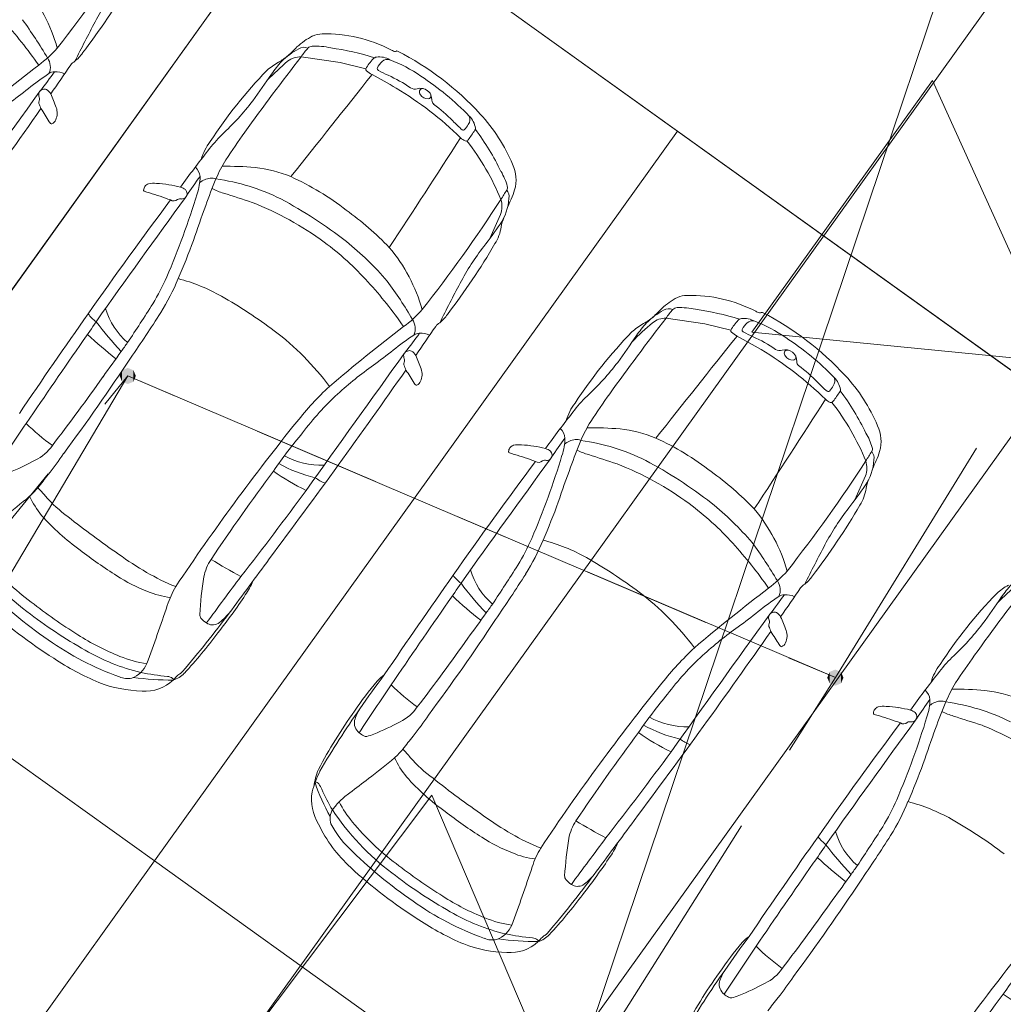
# Model space of a CAD drawing. Header units: metres. Extents: x 6541766 to 6542290, y 5894743 to 5895338.
# Tile 31 of 78: x 6541937.16 to 6541942.64, y 5895194.57 to 5895200.05. Entities that reach past the tile are written whole.
import ezdxf

# ---------------------------------------------------------------- set-up
doc = ezdxf.new("R2010")
doc.units = ezdxf.units.M
doc.linetypes.add('1.5_0.5', pattern=[2, 1.5, -0.5])
for name, color, linetype, lineweight in [('_dr_ścieki kd', 36, 'Continuous', 30), ('A-OZNACZENIA', 7, 'Continuous', 15), ('A-PZT', 4, 'Continuous', 9), ('IE - podklad', 8, 'Continuous', 9)]:
    doc.layers.add(name, color=color, linetype=linetype, lineweight=lineweight)
doc.layers.add('jezdnia', color=7, linetype='Continuous')
doc.layers.add('przewód kanalizacyjny', color=7, linetype='Continuous')

# ---------------------------------------------------------------- blocks, each defined once
blk = doc.blocks.new('blok - sanitarne pzt chelmza ng')
at = {"layer": 'przewód kanalizacyjny', "color": 34, "linetype": 'Continuous', "lineweight": 9}
for p in [(6542419.51, 5895132.49), (6542428.063, 5895157.928)]:
    blk.add_line(p, (6542454.28, 5895235.9), dxfattribs=at)
blk = doc.blocks.new('blok - podklad szary rfqfqw')
at = {"color": 8, "linetype": 'ByBlock', "lineweight": 9}
for p, q in [((6541938.7257, 5895199.8479), (6541938.942, 5895199.8166)), ((6541938.942, 5895199.8166), (6541939.0857, 5895199.7806)), ((6541940.7577, 5895198.3916), (6541940.9741, 5895198.3603)), ((6541940.9741, 5895198.3603), (6541941.1178, 5895198.3243))]:
    blk.add_line(p, q, dxfattribs=at)
for centre, radius, start, end in [((6541930.8256, 5895205.0321), 8.3171, 321.86618, 327.05635), ((6541936.4731, 5895199.6429), 0.9297, 15.8143, 40.1111), ((6541934.5045, 5895202.17), 3.7836, 322.5414, 329.744), ((6541938.8408, 5895199.3702), 1.4306, 142.1557, 151.9497), ((6541935.3175, 5895198.4551), 2.3664, 34.6604, 42.3984), ((6541935.1499, 5895198.572), 2.5081, 30.4027, 36.2307), ((6541952.0191, 5895192.488), 16.2977, 152.38301, 153.25204), ((6541938.9841, 5895199.5939), 0.4182, 117.8651, 132.4463), ((6541938.8414, 5895199.8511), 0.1242, 89.3876, 115.1608), ((6541938.857, 5895199.1695), 0.806, 62.8831, 91.0116), ((6541936.8607, 5895200.3434), 0.6759, 306.6272, 318.5863), ((6541937.7462, 5895200.82), 1.3248, 313.193, 316.1665), ((6541938.7412, 5895199.8484), 0.0527, 64.9374, 123.6119), ((6541939.0042, 5895199.6686), 0.3313, 136.6022, 147.2258), ((6541938.7895, 5895199.8697), 0.0372, 93.5481, 134.4924), ((6541938.8024, 5895199.492), 0.4151, 77.8333, 92.0894), ((6541938.6735, 5895198.3724), 1.5405, 72.5844, 81.9257), ((6541937.2394, 5895199.7904), 0.0895, 335.9925, 34.6225), ((6541937.3335, 5895199.9884), 0.2115, 308.57, 325.5609), ((6541949.4451, 5895191.514), 13.578, 142.13643, 144.35281), ((6541938.4316, 5895200.1226), 0.348, 298.8137, 309.5028), ((6541938.8964, 5895199.5426), 0.3954, 117.7941, 135.0941), ((6541938.7233, 5895199.7297), 0.1182, 88.842, 128.3006), ((6541939.1513, 5895199.8129), 0.0338, 100.8259, 135.8492), ((6541939.1596, 5895199.7233), 0.1238, 61.0521, 96.8218), ((6541939.3094, 5895200.0522), 0.1859, 242.7824, 249.7674), ((6541939.2481, 5895199.8919), 0.0144, 258.054, 300.8235), ((6541939.259, 5895199.872), 0.00831, 63.1718, 114.7213), ((6541938.5104, 5895198.4159), 1.6455, 42.5612, 62.7938), ((6541942.728, 5895192.5967), 9.042, 127.17856, 130.53779), ((6541498.2283, 5895501.5806), 532.8968, 325.486454, 325.507581), ((6541937.5194, 5895199.7394), 0.0996, 122.8751, 140.5901), ((6541938.8043, 5895199.4615), 0.411, 119.9081, 131.0514), ((6541939.7594, 5895198.5152), 1.7146, 130.3186, 135.425), ((6541939.2404, 5895199.267), 0.8349, 138.3678, 144.519), ((6541939.3167, 5895199.6532), 0.2638, 135.9814, 151.1173), ((6541939.1597, 5895199.7817), 0.0108, 157.5747, 246.8018), ((6541939.2511, 5895199.7372), 0.1125, 130.9944, 154.3477), ((6541939.2064, 5895199.7911), 0.0425, 72.0732, 133.262), ((6541938.9106, 5895199.0411), 0.8487, 55.4943, 68.6532), ((6541938.0878, 5895198.5782), 1.4036, 123.1053, 128.8931), ((6541934.3808, 5895201.904), 3.6618, 322.1782, 324.2356), ((6541937.352, 5895199.7113), 0.0526, 89.8089, 125.7679), ((6541937.3628, 5895199.6629), 0.1015, 63.1265, 96.011), ((6541940.4376, 5895197.9323), 2.6466, 135.9816, 146.952), ((6541934.6472, 5895202.3808), 4.7145, 323.8874, 326.1038), ((6542223.8601, 5894973.0674), 363.952, 141.476739, 141.591013), ((6541939.0937, 5895199.777), 0.0088, 155.8444, 237.097), ((6541939.3535, 5895200.1284), 0.4458, 233.5991, 238.4586), ((6541935.5692, 5895193.2487), 7.4067, 60.16151, 61.35051), ((6541939.6279, 5895200.6487), 0.9961, 241.6842, 245.1664), ((6541938.919, 5895199.0813), 0.7243, 54.9751, 66.349), ((6541938.5486, 5895198.4444), 1.546, 43.9571, 56.9682), ((6541938.2412, 5895197.9883), 1.9662, 45.7503, 58.9825), ((6541939.3577, 5895199.7113), 0.0435, 238.119, 288.635), ((6542164.9144, 5895035.7861), 280.4904, 144.25288, 144.444417), ((6541935.2913, 5895202.0693), 3.0695, 305.9992, 308.6077), ((6541937.2921, 5895199.6377), 0.028, 103.8517, 199), ((6541937.1723, 5895199.5956), 0.099, 12.0203, 19.4906), ((6541937.2968, 5895199.6414), 0.0261, 64.8381, 115.8236), ((6541937.2801, 5895199.6151), 0.0571, 26.6144, 60.8924), ((6541936.6295, 5895199.3123), 0.7747, 19.0916, 25.0804), ((6541939.3895, 5895199.6095), 0.0632, 50.6119, 106.4846), ((6541939.4156, 5895199.6547), 0.0319, 172.6381, 215.0963), ((6541939.4024, 5895199.6509), 0.02, 83.3652, 157.0964), ((6541939.4317, 5895199.6656), 0.0514, 214.7228, 270.8567), ((6541939.4029, 5895199.6185), 0.048, 10.6052, 56.2407), ((6541939.4323, 5895199.6306), 0.0164, 270.8398, 10.8309), ((6541939.2816, 5895199.5913), 0.1722, 4.773, 12.0486), ((6541937.2873, 5895199.5938), 0.0227, 155.6805, 194.9375), ((6541936.5901, 5895199.3109), 0.73, 19.8844, 22.3084), ((6541937.2469, 5895199.6135), 0.0223, 332.294, 6.7955), ((6541937.2753, 5895199.535), 0.0916, 335.338, 19.6229), ((6541937.2904, 5895200.4889), 1.4644, 312.8019, 322.7354), ((6541939.4836, 5895199.6066), 0.0303, 181.6831, 228.1178), ((6541938.9088, 5895198.8453), 0.9237, 44.3266, 53.1057), ((6541903.1685, 5895223.4258), 41.629, 323.23114, 325.01808), ((6541935.5935, 5895198.4345), 2.0243, 31.3022, 33.7524), ((6541939.618, 5895199.4988), 0.0473, 324.0072, 23.2406), ((6541939.5778, 5895199.4324), 0.1194, 8.9431, 45.4737), ((6541939.0181, 5895198.8768), 0.9599, 22.8174, 42.7972), ((6541937.3636, 5895199.5107), 0.0473, 211.1122, 225.7083), ((6541937.3351, 5895199.4808), 0.00607, 221.3395, 290.3346), ((6541937.323, 5895199.5104), 0.0381, 291.9655, 338.9367), ((6541940.1052, 5895200.004), 0.7418, 223.7776, 229.3512), ((6541939.4987, 5895199.565), 0.1835, 318.1155, 329.1809), ((6541938.7447, 5895198.9326), 0.6657, 133.6215, 143.9412), ((6541942.9723, 5895196.183), 5.597, 144.5769, 146.4868), ((6541939.628, 5895199.4485), 0.00955, 230.9943, 320.6399), ((6541944.5008, 5895195.9834), 5.9201, 144.29675, 144.92223), ((6541939.6799, 5895199.4474), 0.0162, 326.0264, 12.6783), ((6541938.5655, 5895198.5962), 1.4123, 25.6847, 36.8524), ((6541938.4475, 5895199.1977), 0.2895, 142.0881, 164.3172), ((6541889.0004, 5895231.8465), 60.1219, 326.639974, 327.334546), ((6541939.6708, 5895199.4541), 0.0812, 224.8753, 247.072), ((6541939.644, 5895199.3917), 0.0134, 248.4793, 333.0163), ((6541938.5691, 5895198.5375), 1.369, 22.1141, 37.9401), ((6541942.9177, 5895195.6137), 5.9971, 141.77447, 144.19749), ((6541938.921, 5895198.8899), 0.7249, 148.0666, 157.5048), ((6541938.3148, 5895197.5167), 1.7212, 84.8565, 90.9939), ((6541939.7222, 5895199.1628), 0.2001, 343.5537, 25.5022), ((6541939.5733, 5895198.1131), 1.769, 142.8915, 147.1095), ((6541938.0721, 5895199.1688), 0.0912, 7.2377, 45.1792), ((6541937.8631, 5895199.1829), 0.2995, 340.824, 359.504), ((6541938.3872, 5895198.4926), 0.743, 67.7311, 83.6671), ((6541938.0346, 5895197.7856), 1.5319, 52.0544, 65.5476), ((6541939.5792, 5895199.0489), 0.3042, 15.0566, 31.6028), ((6541937.8907, 5895199.1019), 0.0425, 145.5434, 174.7872), ((6541937.8877, 5895199.1028), 0.0396, 108.5071, 144.2294), ((6541937.9024, 5895199.0215), 0.1219, 81.9082, 102.8927), ((6541937.9132, 5895198.7314), 0.4108, 79.3998, 89.1213), ((6541937.9016, 5895198.5449), 0.5968, 75.2211, 81.5993), ((6541938.2368, 5895199.0496), 0.1237, 98.2625, 128.1216), ((6541940.5286, 5895198.2041), 2.4727, 157.0752, 160.7612), ((6541938.2247, 5895199.1005), 0.0718, 68.3038, 94.561), ((6541938.0985, 5895198.0332), 1.1442, 63.3416, 82.3301), ((6541939.8475, 5895199.1194), 0.0269, 328.5386, 18.4885), ((6541937.854, 5895199.1042), 0.00586, 164.7324, 258.8663), ((6541938.282, 5895200.3712), 1.3431, 251.3648, 252.6388), ((6541937.4154, 5895197.4957), 1.6602, 69.4391, 73.7045), ((6541933.9546, 5895200.3486), 4.3778, 336.7681, 343.2174), ((6541938.036, 5895199.0531), 0.0711, 50.5586, 75.4413), ((6541938.0592, 5895199.0859), 0.0312, 317.6097, 45.1782), ((6541938.4056, 5895199.4659), 0.394, 243.415, 253.5176), ((6541933.8315, 5895184.9854), 14.7919, 71.79494, 72.44171), ((6541935.9902, 5895201.5041), 4.5618, 327.4968, 328.2759), ((6541939.8268, 5895199.0695), 0.0565, 349.6428, 39.4935), ((6541939.5397, 5895199.2132), 0.3895, 335.9834, 344.0436), ((6541957.2765, 5895184.6144), 24.0839, 143.17343, 145.03538), ((6541983.9889, 5895165.5005), 56.8682, 143.82788, 144.68798), ((6541938.0156, 5895199.0753), 0.0304, 235.7462, 313.3106), ((6541938.0507, 5895199.0284), 0.0286, 72.6787, 119.8555), ((6541938.0614, 5895199.0837), 0.0281, 265.6326, 317.9046), ((6541943.3576, 5895197.0919), 5.5114, 159.5356, 161.6852), ((6541937.7921, 5895197.3676), 1.7952, 53.7439, 68.4093), ((6541937.4603, 5895196.8801), 2.4617, 51.9653, 62.1071), ((6541932.8576, 5895203.5758), 8.3171, 321.86618, 327.05635), ((6541939.6063, 5895199.073), 0.2764, 325.253, 357.1682), ((6541939.7137, 5895199.014), 0.1297, 340.0721, 17.4278), ((6541940.3262, 5895198.838), 0.4822, 153.2909, 159.3899), ((6541937.9537, 5895197.5745), 1.7494, 43.8106, 54.2161), ((6541936.2358, 5895200.4809), 3.9041, 335.082, 337.2296), ((6541936.8748, 5895200.9767), 3.6058, 322.6997, 325.1346), ((6541940.0995, 5895198.8499), 0.2652, 157.5103, 169.0816), ((6541939.6104, 5895198.9319), 0.2309, 327.3373, 352.0917), ((6541934.066, 5895200.3309), 4.3302, 336.6155, 339.6317), ((6541937.8841, 5895197.5024), 1.6322, 41.9991, 53.5481), ((6541937.8351, 5895197.4122), 1.812, 40.8781, 50.933), ((6541936.5365, 5895200.7137), 3.7836, 322.5414, 329.744), ((6541938.5051, 5895198.1866), 0.9297, 15.8143, 40.1111), ((6541940.8729, 5895197.914), 1.4306, 142.1557, 151.9497), ((6541936.8166, 5895199.131), 1.2676, 328.6841, 336.3133), ((6541936.914, 5895199.0708), 1.2162, 327.8362, 337.8511), ((6541937.7724, 5895197.6005), 1.0467, 60.8709, 75.162), ((6541937.3495, 5895196.9989), 2.3664, 34.6604, 42.3984), ((6541937.182, 5895197.1157), 2.5081, 30.4027, 36.2307), ((6541954.0511, 5895191.0317), 16.2977, 152.38301, 153.25204), ((6541927.1465, 5895205.315), 12.7457, 326.36854, 327.52893), ((6541936.7517, 5895195.86), 3.0642, 53.4613, 60.0411), ((6541941.0161, 5895198.1376), 0.4182, 117.8651, 132.4463), ((6541940.8735, 5895198.3948), 0.1242, 89.3876, 115.1608), ((6541940.8891, 5895197.7132), 0.806, 62.8831, 91.0116), ((6541964.345, 5895179.4912), 32.8129, 144.77729, 145.95425), ((6541937.7122, 5895198.5438), 0.2146, 216.4669, 233.1654), ((6541938.0178, 5895198.5569), 0.3971, 196.1566, 229.2969), ((6541931.8451, 5895202.2782), 7.2146, 325.28726, 327.70318), ((6541938.8927, 5895198.8871), 0.6759, 306.6272, 318.5863), ((6541939.3656, 5895198.5321), 0.2115, 308.57, 325.5609), ((6541940.9284, 5895198.0863), 0.3954, 117.7941, 135.0941), ((6541939.7782, 5895199.3637), 1.3248, 313.193, 316.1665), ((6541940.7732, 5895198.3922), 0.0527, 64.9374, 123.6119), ((6541941.0362, 5895198.2123), 0.3313, 136.6022, 147.2258), ((6541940.8216, 5895198.4134), 0.0372, 93.5481, 134.4924), ((6541940.8344, 5895198.0357), 0.4151, 77.8333, 92.0894), ((6541940.7055, 5895196.9162), 1.5405, 72.5844, 81.9257), ((6541941.3415, 5895198.596), 0.1859, 242.7824, 249.7674), ((6541941.2802, 5895198.4356), 0.0144, 258.054, 300.8235), ((6541941.291, 5895198.4157), 0.00831, 63.1718, 114.7213), ((6541940.5425, 5895196.9596), 1.6455, 42.5612, 62.7938), ((6541933.5733, 5895201.0499), 4.8222, 324.7715, 326.2664), ((6541938.9379, 5895199.3799), 1.6882, 216.656, 224.0159), ((6541939.2715, 5895198.3341), 0.0895, 335.9925, 34.6225), ((6541939.5515, 5895198.2831), 0.0996, 122.8751, 140.5901), ((6541951.4772, 5895190.0577), 13.578, 142.13643, 144.35281), ((6541940.8363, 5895198.0052), 0.411, 119.9081, 131.0514), ((6541941.7915, 5895197.0589), 1.7146, 130.3186, 135.425), ((6541941.2724, 5895197.8107), 0.8349, 138.3678, 144.519), ((6541940.4637, 5895198.6663), 0.348, 298.8137, 309.5028), ((6541940.7553, 5895198.2735), 0.1182, 88.842, 128.3006), ((6541941.3487, 5895198.1969), 0.2638, 135.9814, 151.1173), ((6541941.1833, 5895198.3567), 0.0338, 100.8259, 135.8492), ((6541941.1917, 5895198.267), 0.1238, 61.0521, 96.8218), ((6541941.2831, 5895198.2809), 0.1125, 130.9944, 154.3477), ((6541941.2385, 5895198.3348), 0.0425, 72.0732, 133.262), ((6541940.9427, 5895197.5848), 0.8487, 55.4943, 68.6532), ((6541937.6197, 5895197.0668), 1.5781, 36.8029, 52.6951), ((6541944.76, 5895191.1404), 9.042, 127.17856, 130.53779), ((6541936.4129, 5895200.4477), 3.6618, 322.1782, 324.2356), ((6541939.384, 5895198.255), 0.0526, 89.8089, 125.7679), ((6541500.2604, 5895500.1243), 532.8968, 325.486454, 325.507581), ((6541939.3948, 5895198.2066), 0.1015, 63.1265, 96.011), ((6541942.4696, 5895196.476), 2.6466, 135.9816, 146.952), ((6541941.1258, 5895198.3207), 0.0088, 155.8444, 237.097), ((6541941.3856, 5895198.6722), 0.4458, 233.5991, 238.4586), ((6541941.1917, 5895198.3255), 0.0108, 157.5747, 246.8018), ((6541941.6599, 5895199.1924), 0.9961, 241.6842, 245.1664), ((6542004.2118, 5895152.0762), 81.1328, 145.295802, 145.691803), ((6541939.1554, 5895200.0328), 2.371, 226.906, 231.9561), ((6541948.2385, 5895190.744), 12.8938, 144.36723, 144.63475), ((6541940.1199, 5895197.1219), 1.4036, 123.1053, 128.8931), ((6541936.6793, 5895200.9245), 4.7145, 323.8874, 326.1038), ((6542225.8922, 5894971.6111), 363.952, 141.476739, 141.591013), ((6541937.6012, 5895191.7924), 7.4067, 60.16151, 61.35051), ((6541940.951, 5895197.625), 0.7243, 54.9751, 66.349), ((6541940.5807, 5895196.9881), 1.546, 43.9571, 56.9682), ((6541919.7478, 5895211.074), 22.1066, 323.95539, 324.40487), ((6542166.9465, 5895034.3299), 280.4904, 144.25288, 144.444417), ((6541937.3233, 5895200.613), 3.0695, 305.9992, 308.6077), ((6541939.3241, 5895198.1814), 0.028, 103.8517, 199), ((6541939.3288, 5895198.1851), 0.0261, 64.8381, 115.8236), ((6541939.3121, 5895198.1588), 0.0571, 26.6144, 60.8924), ((6541940.2733, 5895196.532), 1.9662, 45.7503, 58.9825), ((6541941.3897, 5895198.2551), 0.0435, 238.119, 288.635), ((6541941.4215, 5895198.1533), 0.0632, 50.6119, 106.4846), ((6541941.4477, 5895198.1984), 0.0319, 172.6381, 215.0963), ((6541941.4345, 5895198.1947), 0.02, 83.3652, 157.0964), ((6541941.435, 5895198.1622), 0.048, 10.6052, 56.2407), ((6541927.5129, 5895204.962), 12.3068, 323.47889, 326.50201), ((6541939.3194, 5895198.1376), 0.0227, 155.6805, 194.9375), ((6541939.2043, 5895198.1393), 0.099, 12.0203, 19.4906), ((6541939.279, 5895198.1573), 0.0223, 332.294, 6.7955), ((6541938.6615, 5895197.856), 0.7747, 19.0916, 25.0804), ((6541939.3225, 5895199.0326), 1.4644, 312.8019, 322.7354), ((6541941.4638, 5895198.2093), 0.0514, 214.7228, 270.8567), ((6541941.4643, 5895198.1743), 0.0164, 270.8398, 10.8309), ((6541941.3137, 5895198.1351), 0.1722, 4.773, 12.0486), ((6541941.5156, 5895198.1503), 0.0303, 181.6831, 228.1178), ((6541905.2006, 5895221.9696), 41.629, 323.23114, 325.01808), ((6541940.3717, 5895196.3816), 2.1457, 125.4419, 132.2665), ((6541938.6221, 5895197.8546), 0.73, 19.8844, 22.3084), ((6541937.6255, 5895196.9782), 2.0243, 31.3022, 33.7524), ((6541939.3074, 5895198.0787), 0.0916, 335.338, 19.6229), ((6541940.9408, 5895197.389), 0.9237, 44.3266, 53.1057), ((6541927.2757, 5895205.3871), 12.6747, 322.56705, 324.71833), ((6541939.3957, 5895198.0544), 0.0473, 211.1122, 225.7083), ((6541939.355, 5895198.0542), 0.0381, 291.9655, 338.9367), ((6541942.1373, 5895198.5477), 0.7418, 223.7776, 229.3512), ((6541941.6501, 5895198.0425), 0.0473, 324.0072, 23.2406), ((6541941.6099, 5895197.9761), 0.1194, 8.9431, 45.4737), ((6541941.0502, 5895197.4205), 0.9599, 22.8174, 42.7972), ((6541940.0741, 5895196.7341), 1.7468, 132.9801, 141.7556), ((6541939.3672, 5895198.0245), 0.00607, 221.3395, 290.3346), ((6541941.66, 5895197.9923), 0.00955, 230.9943, 320.6399), ((6541941.5308, 5895198.1087), 0.1835, 318.1155, 329.1809), ((6541946.5328, 5895194.5271), 5.9201, 144.29675, 144.92223), ((6541941.712, 5895197.9911), 0.0162, 326.0264, 12.6783), ((6541940.5975, 5895197.1399), 1.4123, 25.6847, 36.8524), ((6541939.9499, 5895196.852), 1.5138, 132.4256, 143.4498), ((6541940.4796, 5895197.7415), 0.2895, 142.0881, 164.3172), ((6541940.7767, 5895197.4763), 0.6657, 133.6215, 143.9412), ((6541945.0044, 5895194.7267), 5.597, 144.5769, 146.4868), ((6541891.0325, 5895230.3903), 60.1219, 326.639974, 327.334546), ((6541941.7028, 5895197.9978), 0.0812, 224.8753, 247.072), ((6541941.6761, 5895197.9354), 0.0134, 248.4793, 333.0163), ((6541940.6012, 5895197.0812), 1.369, 22.1141, 37.9401), ((6541944.9498, 5895194.1574), 5.9971, 141.77447, 144.19749), ((6541948.3707, 5895190.0049), 12.4292, 141.06752, 146.3247), ((6541940.953, 5895197.4336), 0.7249, 148.0666, 157.5048), ((6541947.343, 5895190.8608), 12.2974, 145.6129, 147.10478), ((6541937.9891, 5895198.5969), 1.1208, 224.8655, 234.6269), ((6541940.1041, 5895197.7126), 0.0912, 7.2377, 45.1792), ((6541940.3469, 5895196.0605), 1.7212, 84.8565, 90.9939), ((6541940.4192, 5895197.0363), 0.743, 67.7311, 83.6671), ((6541941.7543, 5895197.7066), 0.2001, 343.5537, 25.5022), ((6541940.8089, 5895196.0023), 2.7154, 139.8388, 145.4985), ((6541941.6054, 5895196.6568), 1.769, 142.8915, 147.1095), ((6541939.8951, 5895197.7266), 0.2995, 340.824, 359.504), ((6541940.2688, 5895197.5933), 0.1237, 98.2625, 128.1216), ((6541942.5607, 5895196.7478), 2.4727, 157.0752, 160.7612), ((6541940.2568, 5895197.6443), 0.0718, 68.3038, 94.561), ((6541940.1306, 5895196.5769), 1.1442, 63.3416, 82.3301), ((6541940.0667, 5895196.3293), 1.5319, 52.0544, 65.5476), ((6541941.6112, 5895197.5926), 0.3042, 15.0566, 31.6028), ((6541937.1413, 5895197.818), 0.2404, 295.3942, 325.8363), ((6541939.886, 5895197.6479), 0.00586, 164.7324, 258.8663), ((6541939.9227, 5895197.6456), 0.0425, 145.5434, 174.7872), ((6541939.9198, 5895197.6465), 0.0396, 108.5071, 144.2294), ((6541939.9344, 5895197.5652), 0.1219, 81.9082, 102.8927), ((6541939.9453, 5895197.2751), 0.4108, 79.3998, 89.1213), ((6541939.9337, 5895197.0886), 0.5968, 75.2211, 81.5993), ((6541940.068, 5895197.5968), 0.0711, 50.5586, 75.4413), ((6541940.0912, 5895197.6296), 0.0312, 317.6097, 45.1782), ((6541940.4377, 5895198.0097), 0.394, 243.415, 253.5176), ((6541938.0222, 5895200.0478), 4.5618, 327.4968, 328.2759), ((6541941.8795, 5895197.6631), 0.0269, 328.5386, 18.4885), ((6541941.8588, 5895197.6132), 0.0565, 349.6428, 39.4935), ((6541941.5718, 5895197.757), 0.3895, 335.9834, 344.0436), ((6541936.5617, 5895198.8522), 1.4255, 292.0963, 298.6139), ((6541935.7488, 5895198.7636), 2.0009, 321.5921, 325.768), ((6541938.838, 5895197.9969), 0.4241, 241.005, 272.0528), ((6541959.3086, 5895183.1581), 24.0839, 143.17343, 145.03538), ((6541986.021, 5895164.0442), 56.8682, 143.82788, 144.68798), ((6541940.3141, 5895198.9149), 1.3431, 251.3648, 252.6388), ((6541939.4475, 5895196.0394), 1.6602, 69.4391, 73.7045), ((6541935.9866, 5895198.8923), 4.3778, 336.7681, 343.2174), ((6541940.0477, 5895197.619), 0.0304, 235.7462, 313.3106), ((6541940.0828, 5895197.5721), 0.0286, 72.6787, 119.8555), ((6541940.0934, 5895197.6274), 0.0281, 265.6326, 317.9046), ((6541935.8635, 5895183.5291), 14.7919, 71.79494, 72.44171), ((6541939.4923, 5895195.4238), 2.4617, 51.9653, 62.1071), ((6541934.8896, 5895202.1195), 8.3171, 321.86618, 327.05635), ((6541941.6384, 5895197.6167), 0.2764, 325.253, 357.1682), ((6541941.7457, 5895197.5577), 0.1297, 340.0721, 17.4278), ((6541942.3582, 5895197.3817), 0.4822, 153.2909, 159.3899), ((6541949.0769, 5895189.7466), 13.081, 143.4301, 146.06826), ((6541939.3213, 5895198.6027), 1.3006, 234.7721, 244.088), ((6541938.966, 5895198.2234), 0.7379, 240.3134, 257.2782), ((6541945.3896, 5895195.6356), 5.5114, 159.5356, 161.6852), ((6541939.8242, 5895195.9113), 1.7952, 53.7439, 68.4093), ((6541939.9858, 5895196.1183), 1.7494, 43.8106, 54.2161), ((6541943.6181, 5895192.5516), 8.0247, 141.74277, 142.40319), ((6541938.935, 5895197.6807), 0.2206, 233.4189, 249.9617), ((6541938.2678, 5895199.0246), 3.9041, 335.082, 337.2296), ((6541942.1316, 5895197.3936), 0.2652, 157.5103, 169.0816), ((6541936.8189, 5895197.8294), 0.5834, 312.565, 319.1074), ((6541936.8478, 5895197.0382), 0.5809, 38.7674, 44.8015), ((6541922.3476, 5895209.4662), 20.3455, 322.04653, 323.7401), ((6541938.9069, 5895199.5205), 3.6058, 322.6997, 325.1346), ((6541941.6424, 5895197.4756), 0.2309, 327.3373, 352.0917), ((6541935.2058, 5895199.7743), 3.1096, 306.7936, 310.2152), ((6541937.7085, 5895197.6355), 0.5482, 205.4757, 218.6323), ((6541937.8965, 5895197.9243), 0.7924, 221.243, 233.7315), ((6541936.098, 5895198.8746), 4.3302, 336.6155, 339.6317), ((6541939.9161, 5895196.0461), 1.6322, 41.9991, 53.5481), ((6541939.8671, 5895195.9559), 1.812, 40.8781, 50.933), ((6541940.5372, 5895196.7304), 0.9297, 15.8143, 40.1111), ((6541938.5686, 5895199.2574), 3.7836, 322.5414, 329.744), ((6541942.9049, 5895196.4577), 1.4306, 142.1557, 151.9497), ((6541938.2437, 5895198.1499), 1.2892, 221.6396, 234.4787), ((6541940.8367, 5895201.6026), 5.5008, 231.7042, 235.3516), ((6541938.8486, 5895197.6747), 1.2676, 328.6841, 336.3133), ((6541938.946, 5895197.6145), 1.2162, 327.8362, 337.8511), ((6541939.8045, 5895196.1442), 1.0467, 60.8709, 75.162), ((6541938.0577, 5895197.8993), 1.4283, 213.5818, 233.0259), ((6541939.0912, 5895199.1595), 2.6054, 232.2084, 237.7048), ((6541939.3816, 5895195.5426), 2.3664, 34.6604, 42.3984), ((6541939.214, 5895195.6594), 2.5081, 30.4027, 36.2307), ((6541956.0832, 5895189.5755), 16.2977, 152.38301, 153.25204), ((6541938.0463, 5895197.9169), 1.3797, 219.3518, 233.3278), ((6541938.6957, 5895198.4297), 1.6739, 233.8948, 240.2528), ((6541938.4656, 5895196.8925), 0.288, 147.1947, 168.3883), ((6541939.9428, 5895199.865), 3.2998, 238.5997, 241.9329), ((6540228.1864, 5896461.8053), 2127.1906, 323.5082201, 323.5183272), ((6541938.7838, 5895194.4037), 3.0642, 53.4613, 60.0411), ((6541940.0498, 5895197.1006), 0.3971, 196.1566, 229.2969), ((6541929.1786, 5895203.8587), 12.7457, 326.36854, 327.52893), ((6541938.1758, 5895197.6829), 0.8683, 236.7067, 249.3639), ((6541938.4974, 5895198.0582), 1.2531, 239.6949, 247.9597), ((6541940.3669, 5895196.6064), 2.2104, 171.0455, 176.4961), ((6541973.4597, 5895170.7107), 43.8011, 143.19239, 143.61445), ((6541966.377, 5895178.0349), 32.8129, 144.77729, 145.95425), ((6541939.7443, 5895197.0875), 0.2146, 216.4669, 233.1654), ((6541933.8772, 5895200.8219), 7.2146, 325.28726, 327.70318), ((6541940.9248, 5895197.4308), 0.6759, 306.6272, 318.5863), ((6541941.3976, 5895197.0758), 0.2115, 308.57, 325.5609), ((6541953.5092, 5895188.6014), 13.578, 142.13643, 144.35281), ((6541938.7625, 5895198.709), 2.5562, 225.112, 235.5681), ((6541938.5248, 5895196.6091), 0.5748, 149.9694, 161.387), ((6541938.1073, 5895197.0711), 0.3781, 324.3338, 337.9528), ((6541935.6053, 5895199.5936), 4.8222, 324.7715, 326.2664), ((6541940.9699, 5895197.9236), 1.6882, 216.656, 224.0159), ((6541946.7921, 5895189.6841), 9.042, 127.17856, 130.53779), ((6541941.3035, 5895196.8778), 0.0895, 335.9925, 34.6225), ((6541502.2924, 5895498.668), 532.8968, 325.486454, 325.507581), ((6541941.5835, 5895196.8268), 0.0996, 122.8751, 140.5901), ((6541942.8684, 5895196.5489), 0.411, 119.9081, 131.0514), ((6541943.8235, 5895195.6026), 1.7146, 130.3186, 135.425), ((6541943.3045, 5895196.3544), 0.8349, 138.3678, 144.519), ((6541938.0356, 5895197.2447), 0.4094, 246.1087, 264.6137), ((6541935.7667, 5895198.5953), 3.1709, 321.9016, 326.6191), ((6541941.1874, 5895198.5765), 2.371, 226.906, 231.9561), ((6541939.6517, 5895195.6105), 1.5781, 36.8029, 52.6951), ((6541942.1519, 5895195.6657), 1.4036, 123.1053, 128.8931), ((6541938.4449, 5895198.9914), 3.6618, 322.1782, 324.2356), ((6541941.416, 5895196.7987), 0.0526, 89.8089, 125.7679), ((6541941.4269, 5895196.7503), 0.1015, 63.1265, 96.011), ((6541944.5017, 5895195.0197), 2.6466, 135.9816, 146.952), ((6541938.7113, 5895199.4683), 4.7145, 323.8874, 326.1038), ((6541938.6868, 5895198.6311), 2.5185, 227.0058, 237.8941), ((6541939.1593, 5895199.3042), 3.1578, 232.163, 237.9144), ((6541929.0244, 5895199.7538), 9.4326, 339.6127, 341.70299), ((6542006.2438, 5895150.6199), 81.1328, 145.295802, 145.691803), ((6541950.2705, 5895189.2877), 12.8938, 144.36723, 144.63475), ((6541938.7998, 5895198.8197), 2.6103, 232.1632, 240.7285), ((6541932.5825, 5895201.05), 7.1742, 319.84013, 323.16761), ((6541938.1966, 5895196.7425), 0.036, 181.6738, 215.495), ((6541938.278, 5895196.8142), 0.1443, 219.9201, 236.2506), ((6541938.0323, 5895196.9972), 0.3833, 306.9369, 319.6958), ((6541929.545, 5895203.5057), 12.3068, 323.47889, 326.50201), ((6541921.7799, 5895209.6177), 22.1066, 323.95539, 324.40487), ((6542168.9785, 5895032.8736), 280.4904, 144.25288, 144.444417), ((6541939.3554, 5895199.1567), 3.0695, 305.9992, 308.6077), ((6541941.3562, 5895196.7251), 0.028, 103.8517, 199), ((6541941.2363, 5895196.683), 0.099, 12.0203, 19.4906), ((6541941.3608, 5895196.7288), 0.0261, 64.8381, 115.8236), ((6541941.3442, 5895196.7025), 0.0571, 26.6144, 60.8924), ((6541940.6936, 5895196.3997), 0.7747, 19.0916, 25.0804), ((6541938.2332, 5895196.748), 0.0643, 236.6317, 297.2253), ((6541942.4037, 5895194.9253), 2.1457, 125.4419, 132.2665), ((6541941.3514, 5895196.6813), 0.0227, 155.6805, 194.9375), ((6541940.6542, 5895196.3983), 0.73, 19.8844, 22.3084), ((6541941.311, 5895196.701), 0.0223, 332.294, 6.7955), ((6541941.3545, 5895197.5764), 1.4644, 312.8019, 322.7354), ((6541938.2096, 5895197.7585), 1.3438, 237.2156, 248.4791), ((6541935.8875, 5895198.427), 2.9726, 317.3835, 323.017), ((6541929.3077, 5895203.9308), 12.6747, 322.56705, 324.71833), ((6541907.2326, 5895220.5133), 41.629, 323.23114, 325.01808), ((6541939.6576, 5895195.5219), 2.0243, 31.3022, 33.7524), ((6541941.3394, 5895196.6224), 0.0916, 335.338, 19.6229), ((6541938.2536, 5895197.9152), 1.614, 234.5347, 250.4527), ((6541942.1062, 5895195.2779), 1.7468, 132.9801, 141.7556), ((6541941.4277, 5895196.5981), 0.0473, 211.1122, 225.7083), ((6541941.3992, 5895196.5682), 0.00607, 221.3395, 290.3346), ((6541941.3871, 5895196.5979), 0.0381, 291.9655, 338.9367), ((6541938.1981, 5895197.7767), 1.5356, 236.3974, 247.0313), ((6541938.0837, 5895197.4939), 1.1039, 239.5032, 256.8423), ((6541937.9433, 5895197.0482), 0.5854, 247.2207, 262.4226), ((6541941.9819, 5895195.3957), 1.5138, 132.4256, 143.4498), ((6541942.8088, 5895196.02), 0.6657, 133.6215, 143.9412), ((6541947.0364, 5895193.2704), 5.597, 144.5769, 146.4868), ((6541937.7293, 5895196.5262), 0.1487, 290.8856, 336.9005), ((6541942.5116, 5895196.2852), 0.2895, 142.0881, 164.3172), ((6541937.7593, 5895196.5019), 0.117, 247.0384, 281.3874), ((6541938.0235, 5895198.2088), 1.8331, 262.6982, 269.6677), ((6541938.1215, 5895197.8347), 1.4449, 258.4625, 264.4189), ((6541937.9768, 5895196.3423), 0.0545, 52.9421, 85.6891), ((6541937.9842, 5895196.3542), 0.0406, 37.9159, 51.1103), ((6541937.9718, 5895196.5114), 0.1416, 286.854, 316.7537), ((6541937.8298, 5895196.5608), 0.2603, 314.714, 320.3371), ((6541938.0878, 5895196.3433), 0.0772, 119.3055, 138.2848), ((6541938.0213, 5895196.4613), 0.0583, 299.5261, 319.1609), ((6541941.9941, 5895194.2511), 3.5372, 142.4815, 146.2621), ((6541939.303, 5895196.2345), 0.2056, 123.803, 138.6067), ((6541946.9818, 5895192.7011), 5.9971, 141.77447, 144.19749), ((6541937.8552, 5895197.0271), 0.712, 248.8944, 268.7303), ((6541937.8589, 5895196.5384), 0.2239, 265.0177, 313.4582), ((6541940.5355, 5895195.1933), 1.819, 139.6758, 146.2611), ((6541949.375, 5895189.4045), 12.2974, 145.6129, 147.10478), ((6541940.0211, 5895197.1406), 1.1208, 224.8655, 234.6269), ((6541950.4028, 5895188.5486), 12.4292, 141.06752, 146.3247), ((6541942.9851, 5895195.9773), 0.7249, 148.0666, 157.5048), ((6541942.841, 5895194.546), 2.7154, 139.8388, 145.4985), ((6541942.1362, 5895196.2563), 0.0912, 7.2377, 45.1792), ((6541942.3789, 5895194.6042), 1.7212, 84.8565, 90.9939), ((6541942.4513, 5895195.58), 0.743, 67.7311, 83.6671), ((6541939.1733, 5895196.3617), 0.2404, 295.3942, 325.8363), ((6541941.9518, 5895196.1902), 0.0396, 108.5071, 144.2294), ((6541941.9665, 5895196.1089), 0.1219, 81.9082, 102.8927), ((6541941.9773, 5895195.8188), 0.4108, 79.3998, 89.1213), ((6541941.9657, 5895195.6323), 0.5968, 75.2211, 81.5993), ((6541943.6374, 5895195.2005), 1.769, 142.8915, 147.1095), ((6541941.9272, 5895196.2704), 0.2995, 340.824, 359.504), ((6541942.3009, 5895196.1371), 0.1237, 98.2625, 128.1216), ((6541944.5927, 5895195.2915), 2.4727, 157.0752, 160.7612), ((6541942.2888, 5895196.188), 0.0718, 68.3038, 94.561), ((6541942.1626, 5895195.1206), 1.1442, 63.3416, 82.3301), ((6541941.1258, 5895194.68), 2.5968, 144.075, 152.5336), ((6541942.6162, 5895193.6848), 4.3708, 144.6176, 150.0222), ((6541939.2551, 5895196.0826), 0.2422, 146.6866, 163.3957), ((6541937.7809, 5895197.3073), 2.0009, 321.5921, 325.768), ((6541940.8701, 5895196.5406), 0.4241, 241.005, 272.0528), ((6541941.9181, 5895196.1916), 0.00586, 164.7324, 258.8663), ((6541941.9548, 5895196.1893), 0.0425, 145.5434, 174.7872), ((6541942.3461, 5895197.4586), 1.3431, 251.3648, 252.6388), ((6541941.4795, 5895194.5832), 1.6602, 69.4391, 73.7045), ((6541938.0187, 5895197.436), 4.3778, 336.7681, 343.2174), ((6541942.1001, 5895196.1405), 0.0711, 50.5586, 75.4413), ((6541942.1233, 5895196.1733), 0.0312, 317.6097, 45.1782), ((6541942.4697, 5895196.5534), 0.394, 243.415, 253.5176), ((6541937.8956, 5895182.0728), 14.7919, 71.79494, 72.44171), ((6541939.0899, 5895196.1382), 0.0683, 168.5225, 233.5761), ((6541938.5937, 5895197.3959), 1.4255, 292.0963, 298.6139), ((6541940.9981, 5895196.7671), 0.7379, 240.3134, 257.2782), ((6541961.3406, 5895181.7019), 24.0839, 143.17343, 145.03538), ((6541988.053, 5895162.5879), 56.8682, 143.82788, 144.68798), ((6541942.0797, 5895196.1628), 0.0304, 235.7462, 313.3106), ((6541942.1148, 5895196.1158), 0.0286, 72.6787, 119.8555), ((6541942.1255, 5895196.1711), 0.0281, 265.6326, 317.9046), ((6541941.8562, 5895194.455), 1.7952, 53.7439, 68.4093), ((6541939.1242, 5895196.164), 0.1101, 227.1296, 242.6341), ((6541939.0872, 5895196.0879), 0.0255, 237.9664, 279.1216), ((6541939.0254, 5895196.3355), 0.2807, 283.5657, 291.8797), ((6541945.6501, 5895191.0953), 8.0247, 141.74277, 142.40319), ((6541951.1089, 5895188.2903), 13.081, 143.4301, 146.06826), ((6541941.3534, 5895197.1464), 1.3006, 234.7721, 244.088), ((6541947.4217, 5895194.1793), 5.5114, 159.5356, 161.6852), ((6541940.967, 5895196.2244), 0.2206, 233.4189, 249.9617), ((6541938.851, 5895196.3731), 0.5834, 312.565, 319.1074), ((6541938.8798, 5895195.5819), 0.5809, 38.7674, 44.8015), ((6541939.9286, 5895196.468), 0.7924, 221.243, 233.7315), ((6541924.3797, 5895208.0099), 20.3455, 322.04653, 323.7401), ((6541937.2378, 5895198.318), 3.1096, 306.7936, 310.2152), ((6541939.7405, 5895196.1793), 0.5482, 205.4757, 218.6323), ((6541938.1301, 5895197.4183), 4.3302, 336.6155, 339.6317), ((6541939.4702, 5895195.5615), 0.71, 154.3633, 164.3428), ((6541939.2192, 5895195.7177), 0.4286, 158.0762, 171.2191), ((6541940.2757, 5895196.6936), 1.2892, 221.6396, 234.4787), ((6541939.7364, 5895196.1075), 0.9808, 197.9618, 209.9941), ((6541938.7957, 5895195.7772), 0.0345, 37.1665, 73.964), ((6541938.6804, 5895195.6945), 0.1764, 25.037, 35.9371), ((6541888.8695, 5895261.0884), 82.3533, 307.49455, 307.585327), ((6541942.8688, 5895200.1463), 5.5008, 231.7042, 235.3516), ((6541939.0485, 5895195.712), 0.2652, 171.0573, 211.3534), ((6541939.6281, 5895196.1002), 0.8546, 202.7913, 211.5538), ((6541939.2254, 5895195.4141), 0.405, 124.3645, 134.4298), ((6541939.3265, 5895195.3356), 0.5321, 136.2913, 142.9019), ((6541939.4306, 5895195.9432), 0.5507, 206.3992, 220.4587), ((6541940.8807, 5895196.2184), 1.2676, 328.6841, 336.3133), ((6541940.9781, 5895196.1583), 1.2162, 327.8362, 337.8511), ((6541941.8365, 5895194.6879), 1.0467, 60.8709, 75.162), ((6541938.9769, 5895195.605), 0.0908, 145.3909, 199.0658), ((6541940.0897, 5895196.443), 1.4283, 213.5818, 233.0259), ((6541941.1233, 5895197.7032), 2.6054, 232.2084, 237.7048), ((6541940.7277, 5895196.9734), 1.6739, 233.8948, 240.2528), ((6541939.5254, 5895195.9094), 0.7792, 205.4948, 227.7389), ((6541939.3728, 5895195.8301), 0.5449, 207.8733, 225.4647), ((6541940.0784, 5895196.4606), 1.3797, 219.3518, 233.3278), ((6541940.4977, 5895195.4362), 0.288, 147.1947, 168.3883), ((6541941.9748, 5895198.4087), 3.2998, 238.5997, 241.9329), ((6540230.2185, 5896460.349), 2127.1906, 323.5082201, 323.5183272), ((6541940.8158, 5895192.9475), 3.0642, 53.4613, 60.0411), ((6541940.5295, 5895196.6019), 1.2531, 239.6949, 247.9597), ((6541942.0819, 5895195.6443), 0.3971, 196.1566, 229.2969), ((6541931.2106, 5895202.4024), 12.7457, 326.36854, 327.52893), ((6541935.9092, 5895199.3656), 7.2146, 325.28726, 327.70318), ((6541940.2079, 5895196.2267), 0.8683, 236.7067, 249.3639), ((6541942.399, 5895195.1501), 2.2104, 171.0455, 176.4961), ((6541975.4917, 5895169.2545), 43.8011, 143.19239, 143.61445), ((6541940.1393, 5895195.6148), 0.3781, 324.3338, 337.9528), ((6541968.4091, 5895176.5786), 32.8129, 144.77729, 145.95425), ((6541937.6374, 5895198.1373), 4.8222, 324.7715, 326.2664), ((6541941.7763, 5895195.6312), 0.2146, 216.4669, 233.1654), ((6541943.002, 5895196.4673), 1.6882, 216.656, 224.0159), ((6541940.7946, 5895197.2527), 2.5562, 225.112, 235.5681), ((6541940.0677, 5895195.7884), 0.4094, 246.1087, 264.6137), ((6541940.5569, 5895195.1528), 0.5748, 149.9694, 161.387), ((6541941.1914, 5895197.8479), 3.1578, 232.163, 237.9144), ((6541937.7987, 5895197.139), 3.1709, 321.9016, 326.6191), ((6542008.2759, 5895149.1636), 81.1328, 145.295802, 145.691803), ((6541943.2195, 5895197.1202), 2.371, 226.906, 231.9561), ((6541952.3026, 5895187.8314), 12.8938, 144.36723, 144.63475), ((6541940.7188, 5895197.1748), 2.5185, 227.0058, 237.8941), ((6541940.8319, 5895197.3634), 2.6103, 232.1632, 240.7285), ((6541931.0565, 5895198.2975), 9.4326, 339.6127, 341.70299), ((6541934.6146, 5895199.5937), 7.1742, 319.84013, 323.16761), ((6541940.0644, 5895195.5409), 0.3833, 306.9369, 319.6958), ((6541923.8119, 5895208.1614), 22.1066, 323.95539, 324.40487), ((6541940.2287, 5895195.2862), 0.036, 181.6738, 215.495), ((6541940.3101, 5895195.3579), 0.1443, 219.9201, 236.2506), ((6541940.2653, 5895195.2917), 0.0643, 236.6317, 297.2253), ((6541931.577, 5895202.0494), 12.3068, 323.47889, 326.50201), ((6541937.9196, 5895196.9707), 2.9726, 317.3835, 323.017), ((6541909.2647, 5895219.057), 41.629, 323.23114, 325.01808), ((6541940.2857, 5895196.4589), 1.614, 234.5347, 250.4527), ((6541940.2417, 5895196.3022), 1.3438, 237.2156, 248.4791), ((6541931.3398, 5895202.4745), 12.6747, 322.56705, 324.71833), ((6541940.1158, 5895196.0376), 1.1039, 239.5032, 256.8423), ((6541940.2301, 5895196.3204), 1.5356, 236.3974, 247.0313), ((6541939.9754, 5895195.5919), 0.5854, 247.2207, 262.4226), ((6541939.7614, 5895195.0699), 0.1487, 290.8856, 336.9005), ((6541940.1535, 5895196.3785), 1.4449, 258.4625, 264.4189), ((6541940.0039, 5895195.0551), 0.1416, 286.854, 316.7537), ((6541940.0533, 5895195.005), 0.0583, 299.5261, 319.1609), ((6541939.8873, 5895195.5708), 0.712, 248.8944, 268.7303), ((6541939.7913, 5895195.0457), 0.117, 247.0384, 281.3874), ((6541940.0556, 5895196.7526), 1.8331, 262.6982, 269.6677), ((6541939.8909, 5895195.0821), 0.2239, 265.0177, 313.4582), ((6541940.0089, 5895194.886), 0.0545, 52.9421, 85.6891), ((6541940.0162, 5895194.8979), 0.0406, 37.9159, 51.1103), ((6541939.8618, 5895195.1045), 0.2603, 314.714, 320.3371), ((6541940.1198, 5895194.887), 0.0772, 119.3055, 138.2848), ((6541942.5676, 5895193.737), 1.819, 139.6758, 146.2611), ((6541944.0262, 5895192.7948), 3.5372, 142.4815, 146.2621), ((6541941.335, 5895194.7782), 0.2056, 123.803, 138.6067), ((6541952.4348, 5895187.0923), 12.4292, 141.06752, 146.3247), ((6541951.4071, 5895187.9483), 12.2974, 145.6129, 147.10478), ((6541942.0532, 5895195.6843), 1.1208, 224.8655, 234.6269), ((6541944.873, 5895193.0897), 2.7154, 139.8388, 145.4985), ((6541943.1578, 5895193.2237), 2.5968, 144.075, 152.5336), ((6541944.6483, 5895192.2285), 4.3708, 144.6176, 150.0222), ((6541941.2871, 5895194.6263), 0.2422, 146.6866, 163.3957), ((6541941.2054, 5895194.9054), 0.2404, 295.3942, 325.8363), ((6541941.1219, 5895194.682), 0.0683, 168.5225, 233.5761), ((6541940.6258, 5895195.9396), 1.4255, 292.0963, 298.6139), ((6541939.8129, 5895195.851), 2.0009, 321.5921, 325.768), ((6541941.1563, 5895194.7077), 0.1101, 227.1296, 242.6341), ((6541941.1192, 5895194.6316), 0.0255, 237.9664, 279.1216), ((6541941.0574, 5895194.8792), 0.2807, 283.5657, 291.8797), ((6541947.6822, 5895189.639), 8.0247, 141.74277, 142.40319), ((6541953.141, 5895186.8341), 13.081, 143.4301, 146.06826), ((6541943.3854, 5895195.6901), 1.3006, 234.7721, 244.088)]:
    blk.add_arc(centre, radius, start, end, dxfattribs=at)
at = {"color": 8, "linetype": 'Continuous', "lineweight": 9, "extrusion": (0, 0, -1)}
for points in [[(-6541937.7282, 5895198.0382), (-6541937.7282, 5895198.1018), (-6541937.715, 5895198.07)], [(-6541937.7282, 5895198.1018), (-6541937.76, 5895198.025), (-6541937.76, 5895198.115)], [(-6541937.7282, 5895198.1018), (-6541937.7282, 5895198.0382), (-6541937.76, 5895198.025)], [(-6541937.76, 5895198.115), (-6541937.76, 5895198.025), (-6541937.7918, 5895198.0382)], [(-6541937.76, 5895198.115), (-6541937.7918, 5895198.0382), (-6541937.7918, 5895198.1018)], [(-6541937.7918, 5895198.1018), (-6541937.7918, 5895198.0382), (-6541937.805, 5895198.07)], [(-6541941.6682, 5895196.3582), (-6541941.6682, 5895196.4218), (-6541941.655, 5895196.39)], [(-6541941.6682, 5895196.4218), (-6541941.7, 5895196.345), (-6541941.7, 5895196.435)], [(-6541941.6682, 5895196.4218), (-6541941.6682, 5895196.3582), (-6541941.7, 5895196.345)], [(-6541941.7, 5895196.435), (-6541941.7, 5895196.345), (-6541941.7318, 5895196.3582)], [(-6541941.7, 5895196.435), (-6541941.7318, 5895196.3582), (-6541941.7318, 5895196.4218)], [(-6541941.7318, 5895196.4218), (-6541941.7318, 5895196.3582), (-6541941.745, 5895196.39)]]:
    blk.add_solid(points, dxfattribs=at)
at = {"layer": 'A-OZNACZENIA', "color": 8, "lineweight": 9}
blk.add_line((6541938.007, 5895193.7892), (6541948.586, 5895208.5507), dxfattribs=at)
blk.add_line((6541938.007, 5895193.7892), (6541948.586, 5895208.5507), dxfattribs=at)
for points in [[(6541942.9517, 5895198.1451), (6541941.2358, 5895198.3141), (6541942.2402, 5895199.7156)], [(6541940.1286, 5895194.1492), (6541938.4171, 5895194.3575), (6541939.4532, 5895195.7356)]]:
    blk.add_lwpolyline(points, close=True, dxfattribs=at)
at = {"layer": 'A-PZT', "color": 8, "lineweight": 9}
for p, q in [((6541949.6061, 5895193.138), (6541936.7576, 5895202.346)), ((6541935.8771, 5895196.8256), (6541938.7896, 5895200.8897)), ((6541938.7896, 5895200.8897), (6541935.8771, 5895196.8256)), ((6541940.8217, 5895199.4334), (6541938.7896, 5895200.8897)), ((6541937.9091, 5895195.3693), (6541940.8217, 5895199.4334)), ((6541940.8217, 5895199.4334), (6541937.9091, 5895195.3693)), ((6541942.8537, 5895197.9771), (6541940.8217, 5895199.4334)), ((6541939.9412, 5895193.913), (6541942.8537, 5895197.9771)), ((6541942.8537, 5895197.9771), (6541939.9412, 5895193.913)), ((6541935.8771, 5895196.8256), (6541937.9091, 5895195.3693)), ((6541937.9091, 5895195.3693), (6541935.8771, 5895196.8256)), ((6541934.9965, 5895191.3052), (6541937.9091, 5895195.3693)), ((6541937.9091, 5895195.3693), (6541934.9965, 5895191.3052)), ((6541937.9091, 5895195.3693), (6541939.9412, 5895193.913)), ((6541939.9412, 5895193.913), (6541937.9091, 5895195.3693))]:
    blk.add_line(p, q, dxfattribs=at)
at = {"layer": 'jezdnia', "color": 8, "linetype": '1.5_0.5', "lineweight": 9}
for p, q in [((6541941.7, 5895196.39), (6541946.99, 5895204.99)), ((6541926.26, 5895183.96), (6541937.76, 5895198.07)), ((6541937.76, 5895198.07), (6541928.48, 5895182.41)), ((6541941.7, 5895196.39), (6541937.76, 5895198.07)), ((6541937.76, 5895198.07), (6541941.7, 5895196.39)), ((6541931.83, 5895180.77), (6541941.7, 5895196.39))]:
    blk.add_line(p, q, dxfattribs=at)

msp = doc.modelspace()

# ---------------------------------------------------------------- block references
at = {"layer": '_dr_ścieki kd', "lineweight": 9}
msp.add_blockref('blok - sanitarne pzt chelmza ng', (-500, 0), dxfattribs=at)
at = {"layer": 'IE - podklad'}
msp.add_blockref('blok - podklad szary rfqfqw', (0, 0), dxfattribs=at)

doc.saveas('drawing.dxf')
